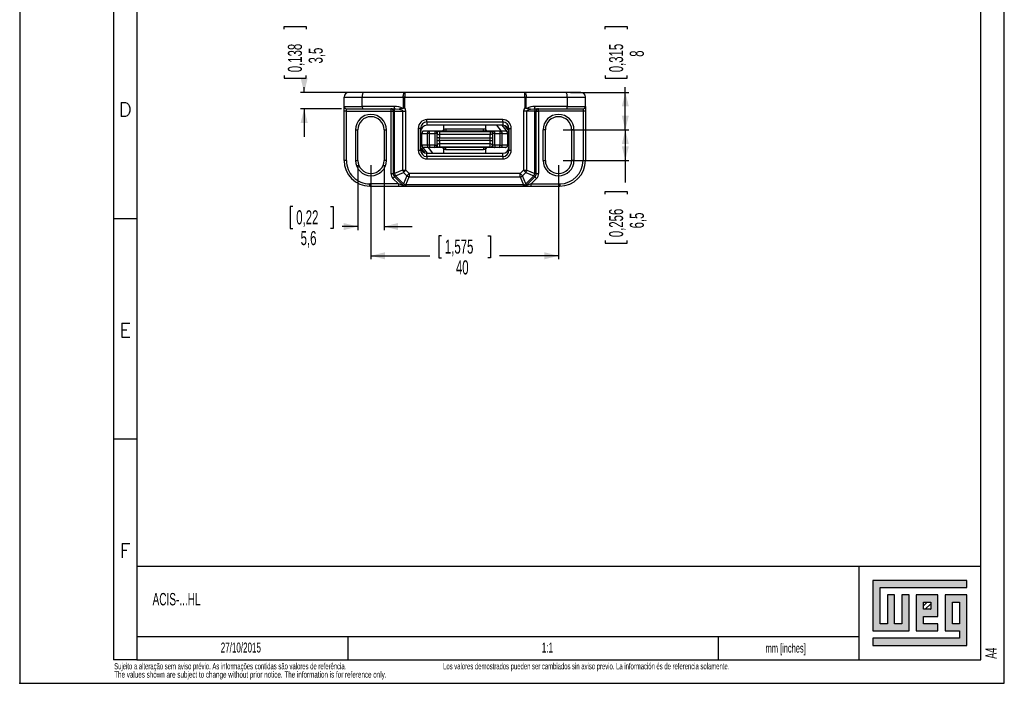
# Model space of a CAD drawing. Extents: x 0 to 210, y 0 to 297.
# Tile 1 of 2: x 0 to 210, y 0 to 141. Entities that reach past the tile are written whole.
import ezdxf

# ---------------------------------------------------------------- set-up
doc = ezdxf.new("R2010")
doc.units = 0
doc.header["$PDSIZE"] = -1
doc.layers.get('0').update_dxf_attribs({"linetype": 'CONTINUOUS'})
doc.styles.add('SLDTEXTSTYLE0', font='ROMANS')
doc.styles.add('SLDTEXTSTYLE1', font='TXT', dxfattribs={"width": 0.605})
doc.styles.add('SLDTEXTSTYLE2', font='TXT', dxfattribs={"width": 0.569583})
doc.dimstyles.new('SLDDIMSTYLE0', dxfattribs={"dimtxt": 3, "dimasz": 3, "dimexe": 0, "dimexo": 0.0625, "dimgap": 0.75, "dimtad": 0, "dimrnd": 1e-09, "dimzin": 12, "dimtxsty": 'SLDTEXTSTYLE1', "dimsah": 1, "dimcen": 0.09, "dimazin": 3, "dimtfac": 1, "dimtdec": 3, "dimtofl": 0, "dimtmove": 0, "dimatfit": 3, "dimtolj": 1, "dimtzin": 12})
doc.dimstyles.new('SLDDIMSTYLE2', dxfattribs={"dimtxt": 3, "dimasz": 3, "dimexe": 0, "dimexo": 0.0625, "dimgap": 0.75, "dimtad": 0, "dimrnd": 1e-09, "dimzin": 12, "dimtxsty": 'SLDTEXTSTYLE1', "dimsah": 1, "dimcen": 0.09, "dimazin": 3, "dimtfac": 1, "dimtdec": 3, "dimtmove": 0, "dimatfit": 3, "dimtolj": 1, "dimtzin": 12})

# ---------------------------------------------------------------- blocks, each defined once
blk = doc.blocks.new('SW_NOTE_0')
at = {"color": 0, "linetype": 'CONTINUOUS', "attachment_point": 1}
for s, insert, char_height, style in [('The values shown are subject to change without prior notice. The information is for reference only.', (0, -0.06), 1.3229, 'SLDTEXTSTYLE1'), ('Sujeito a alteração sem aviso prévio. As informações contidas são valores de referência.                                                           Los valores demostrados pueden ser cambiados sin aviso previo. La información és de referencia solamente.', (0, 1.71), 1.32292, 'SLDTEXTSTYLE2')]:
    blk.add_mtext(s, dxfattribs=dict(at, insert=insert, char_height=char_height, style=style))
blk = doc.blocks.new('_D_6')
at = {"color": 7, "linetype": 'CONTINUOUS'}
for p, q in [((72.12, 110.46), (72.12, 96.61)), ((77.72, 110.46), (77.72, 96.61)), ((58.27, 101.62), (57.71, 101.62)), ((57.71, 101.62), (57.71, 96.96)), ((66.26, 101.62), (66.83, 101.62)), ((66.83, 101.62), (66.83, 96.96)), ((57.71, 96.96), (58.27, 96.96)), ((66.83, 96.96), (66.26, 96.96)), ((72.12, 97.36), (68.75, 97.36)), ((77.72, 97.36), (83.72, 97.36))]:
    blk.add_line(p, q, dxfattribs=at)
for points in [[(72.12, 97.36), (69.12, 98.11), (69.12, 96.61)], [(77.72, 97.36), (80.72, 96.61), (80.72, 98.11)]]:
    blk.add_solid(points, dxfattribs=at)
at = {"color": 7, "linetype": 'CONTINUOUS', "char_height": 3, "attachment_point": 1, "style": 'SLDTEXTSTYLE1'}
for s, insert in [('0,22', (58.98, 100.82)), ('5,6', (59.92, 96.39))]:
    blk.add_mtext(s, dxfattribs=dict(at, insert=insert))
blk = doc.blocks.new('_D_7')
at = {"color": 7, "linetype": 'CONTINUOUS'}
for p, q in [((74.92, 110.46), (74.92, 90.37)), ((114.92, 110.46), (114.92, 90.37)), ((89.99, 95.38), (89.42, 95.38)), ((89.42, 95.38), (89.42, 90.72)), ((99.85, 95.38), (100.42, 95.38)), ((100.42, 95.38), (100.42, 90.72)), ((74.92, 91.12), (87.5, 91.12)), ((89.42, 90.72), (89.99, 90.72)), ((100.42, 90.72), (99.85, 90.72)), ((114.92, 91.12), (102.34, 91.12))]:
    blk.add_line(p, q, dxfattribs=at)
for points in [[(74.92, 91.12), (77.92, 90.37), (77.92, 91.87)], [(114.92, 91.12), (111.92, 91.87), (111.92, 90.37)]]:
    blk.add_solid(points, dxfattribs=at)
at = {"color": 7, "linetype": 'CONTINUOUS', "char_height": 3, "attachment_point": 1, "style": 'SLDTEXTSTYLE1'}
for s, insert in [('1,575', (90.69, 94.58)), ('40', (93.04, 90.15))]:
    blk.add_mtext(s, dxfattribs=dict(at, insert=insert))
blk = doc.blocks.new('_D_8')
at = {"color": 7, "linetype": 'CONTINUOUS'}
for p, q in [((56.4, 139.4), (56.4, 139.96)), ((56.4, 139.96), (61.07, 139.96)), ((61.07, 139.96), (61.07, 139.4)), ((56.4, 129.53), (56.4, 128.97)), ((56.4, 128.97), (61.07, 128.97)), ((61.07, 128.97), (61.07, 129.53)), ((60.67, 125.96), (60.67, 127.04)), ((72.38, 125.96), (59.92, 125.96)), ((68.67, 122.46), (59.92, 122.46)), ((60.67, 122.46), (60.67, 116.46))]:
    blk.add_line(p, q, dxfattribs=at)
for points in [[(60.67, 125.96), (61.42, 128.96), (59.92, 128.96)], [(60.67, 122.46), (59.92, 119.46), (61.42, 119.46)]]:
    blk.add_solid(points, dxfattribs=at)
at = {"color": 7, "linetype": 'CONTINUOUS', "char_height": 3, "attachment_point": 1, "rotation": 90, "style": 'SLDTEXTSTYLE1'}
for s, insert in [('0,138', (57.2, 130.24)), ('3,5', (61.63, 132.11))]:
    blk.add_mtext(s, dxfattribs=dict(at, insert=insert))
blk = doc.blocks.new('_D_9')
at = {"color": 7, "linetype": 'CONTINUOUS'}
for p, q in [((115.92, 117.96), (129.92, 117.96)), ((129.17, 117.96), (129.17, 111.46)), ((115.92, 111.46), (129.92, 111.46)), ((129.17, 111.46), (129.17, 106.73)), ((124.9, 104.24), (124.9, 104.81)), ((124.9, 104.81), (129.57, 104.81)), ((129.57, 104.81), (129.57, 104.24)), ((124.9, 94.38), (124.9, 93.81)), ((124.9, 93.81), (129.57, 93.81)), ((129.57, 93.81), (129.57, 94.38))]:
    blk.add_line(p, q, dxfattribs=at)
for points in [[(129.17, 117.96), (128.42, 114.96), (129.92, 114.96)], [(129.17, 111.46), (129.92, 114.46), (128.42, 114.46)]]:
    blk.add_solid(points, dxfattribs=at)
at = {"color": 7, "linetype": 'CONTINUOUS', "char_height": 3, "attachment_point": 1, "rotation": 90, "style": 'SLDTEXTSTYLE1'}
for s, insert in [('0,256', (125.7, 95.08)), ('6,5', (130.13, 96.96))]:
    blk.add_mtext(s, dxfattribs=dict(at, insert=insert))
blk = doc.blocks.new('_D_10')
at = {"color": 7, "linetype": 'CONTINUOUS'}
for p, q in [((124.9, 139.4), (124.9, 139.96)), ((124.9, 139.96), (129.57, 139.96)), ((129.57, 139.96), (129.57, 139.4)), ((124.9, 129.53), (124.9, 128.97)), ((124.9, 128.97), (129.57, 128.97)), ((129.57, 128.97), (129.57, 129.53)), ((129.17, 125.96), (129.17, 127.04)), ((117.46, 125.96), (129.92, 125.96)), ((129.17, 117.96), (129.17, 125.96)), ((115.92, 117.96), (129.92, 117.96))]:
    blk.add_line(p, q, dxfattribs=at)
for points in [[(129.17, 125.96), (128.42, 122.96), (129.92, 122.96)], [(129.17, 117.96), (129.92, 120.96), (128.42, 120.96)]]:
    blk.add_solid(points, dxfattribs=at)
at = {"color": 7, "linetype": 'CONTINUOUS', "char_height": 3, "attachment_point": 1, "rotation": 90, "style": 'SLDTEXTSTYLE1'}
for s, insert in [('0,315', (125.7, 130.24)), ('8', (130.13, 133.53))]:
    blk.add_mtext(s, dxfattribs=dict(at, insert=insert))

msp = doc.modelspace()

# ---------------------------------------------------------------- hatches: boundary and pattern name
at = {"linetype": 'CONTINUOUS'}
msp.add_hatch(color=7, dxfattribs=at).paths.add_polyline_path([(181.99, 21.93), (181.99, 11.15), (189.69, 11.15), (189.69, 18.85), (188.15, 18.85), (188.15, 12.69), (186.61, 12.69), (186.61, 18.85), (185.07, 18.85), (185.07, 12.69), (183.53, 12.69), (183.53, 20.39), (202.01, 20.39), (202.01, 21.93)], flags=0)
h = msp.add_hatch(color=7, dxfattribs=at)
h.paths.add_polyline_path([(181.99, 8.07), (202.01, 8.07), (202.01, 18.85), (197.39, 18.85), (197.39, 11.15), (200.47, 11.15), (200.47, 9.61), (181.99, 9.61)], flags=0)
h.paths.add_polyline_path([(198.93, 17.31), (200.47, 17.31), (200.47, 12.69), (198.93, 12.69)], flags=0)
h = msp.add_hatch(color=7, dxfattribs=at)
h.paths.add_polyline_path([(195.85, 12.69), (192.77, 12.69), (192.77, 14.23), (195.85, 14.23), (195.85, 18.85), (191.23, 18.85), (191.23, 11.15), (195.85, 11.15)], flags=0)
h.paths.add_polyline_path([(194.31, 15.77), (192.77, 15.77), (192.77, 17.31), (194.31, 17.31)], flags=0)
h = msp.add_hatch(dxfattribs=at)
h.set_pattern_fill('ANSI31', scale=0.25, style=0)
h.paths.add_polyline_path([(194.31, 15.77), (192.77, 15.77), (192.77, 17.31), (194.31, 17.31)], flags=0)

# ---------------------------------------------------------------- linework, layer by layer
at = {"color": 7, "linetype": 'CONTINUOUS'}
for p, q in [((0, 297), (0, 0)), ((210, 0), (210, 297)), ((20, 287), (20, 5)), ((25, 287), (25, 5)), ((205, 5), (205, 287)), ((69.17, 124.961), (73.052, 124.961)), ((69.17, 122.961), (69.17, 124.961)), ((73.377, 125.961), (70.17, 125.961)), ((73.052, 124.961), (81.812, 124.961)), ((73.052, 122.961), (73.052, 124.961)), ((82.137, 125.961), (73.377, 125.961)), ((82.137, 124.961), (81.812, 124.961)), ((81.812, 124.961), (81.812, 122.548)), ((107.703, 125.961), (82.137, 125.961)), ((82.137, 125.961), (82.137, 124.961)), ((82.137, 124.961), (107.703, 124.961)), ((82.137, 122.664), (82.137, 124.961)), ((107.703, 124.961), (107.703, 125.961)), ((116.462, 125.961), (107.703, 125.961)), ((107.703, 124.961), (107.703, 122.664)), ((107.703, 124.961), (108.027, 124.961)), ((108.027, 122.548), (108.027, 124.961)), ((108.027, 124.961), (116.787, 124.961)), ((119.67, 125.961), (116.462, 125.961)), ((116.787, 124.961), (116.787, 122.961)), ((116.787, 124.961), (120.67, 124.961)), ((120.67, 122.961), (120.67, 124.961)), ((69.17, 122.961), (73.052, 122.961)), ((69.17, 121.961), (69.17, 122.961)), ((69.17, 111.461), (69.17, 121.961)), ((69.67, 121.961), (69.17, 121.961)), ((69.67, 122.461), (73.215, 122.461)), ((69.67, 121.961), (69.67, 122.461)), ((69.67, 121.961), (79.17, 121.961)), ((69.67, 111.461), (69.67, 121.961)), ((79.925, 122.961), (73.052, 122.961)), ((73.215, 122.461), (80.088, 122.461)), ((79.17, 122.461), (79.17, 121.961)), ((79.17, 121.961), (79.67, 121.961)), ((79.17, 121.961), (79.17, 108.675)), ((79.963, 121.961), (79.67, 121.961)), ((79.67, 121.961), (79.67, 108.675)), ((79.963, 121.961), (81.677, 121.961)), ((79.963, 108.675), (79.963, 121.961)), ((80.088, 122.461), (80.903, 122.407)), ((81.677, 121.961), (81.677, 109.385)), ((81.677, 121.961), (82.384, 121.961)), ((81.812, 122.548), (81.7, 122.527)), ((82.137, 122.664), (81.812, 122.548)), ((82.384, 109.385), (82.384, 121.961)), ((107.455, 121.961), (107.455, 109.385)), ((108.163, 121.961), (107.455, 121.961)), ((108.027, 122.548), (107.703, 122.664)), ((108.139, 122.527), (108.027, 122.548)), ((108.163, 109.385), (108.163, 121.961)), ((109.877, 121.961), (108.163, 121.961)), ((108.936, 122.407), (109.751, 122.461)), ((109.751, 122.461), (116.624, 122.461)), ((109.877, 108.675), (109.877, 121.961)), ((110.17, 121.961), (109.877, 121.961)), ((116.787, 122.961), (109.914, 122.961)), ((110.17, 108.675), (110.17, 121.961)), ((110.17, 121.961), (110.67, 121.961)), ((110.67, 121.961), (110.67, 122.461)), ((110.67, 121.961), (110.67, 108.675)), ((120.17, 121.961), (110.67, 121.961)), ((116.624, 122.461), (120.17, 122.461)), ((116.787, 122.961), (120.67, 122.961)), ((120.17, 122.461), (120.17, 121.961)), ((120.67, 121.961), (120.17, 121.961)), ((120.17, 121.961), (120.17, 111.461)), ((120.67, 122.961), (120.67, 121.961)), ((120.67, 121.961), (120.67, 111.461)), ((103.02, 120.149), (86.82, 120.149)), ((86.82, 119.666), (86.82, 120.149)), ((103.02, 119.666), (103.02, 120.149)), ((71.62, 117.961), (71.62, 111.461)), ((71.62, 117.961), (72.12, 117.961)), ((72.12, 111.461), (72.12, 117.961)), ((77.72, 117.961), (77.72, 111.461)), ((77.72, 117.961), (78.22, 117.961)), ((78.22, 111.461), (78.22, 117.961)), ((85.02, 118.285), (85.02, 113.637)), ((85.52, 118.285), (85.02, 118.285)), ((85.52, 113.637), (85.52, 118.285)), ((86.271, 117.711), (86.22, 117.711)), ((87.403, 117.711), (86.271, 117.711)), ((86.82, 119.666), (103.02, 119.666)), ((86.82, 119.666), (86.82, 118.961)), ((87.403, 117.211), (87.403, 117.711)), ((88.52, 117.711), (87.403, 117.711)), ((88.52, 117.711), (88.52, 117.211)), ((89.52, 117.711), (88.592, 117.711)), ((100.32, 117.711), (89.52, 117.711)), ((89.52, 117.644), (89.52, 117.711)), ((89.52, 117.644), (89.52, 116.942)), ((89.52, 117.644), (100.32, 117.644)), ((90.42, 118.961), (90.42, 118.077)), ((99.42, 118.077), (99.42, 118.961)), ((101.247, 117.711), (100.32, 117.711)), ((100.32, 117.644), (100.32, 117.711)), ((100.32, 117.644), (100.32, 116.942)), ((101.32, 117.211), (101.32, 117.711)), ((102.436, 117.711), (101.32, 117.711)), ((102.436, 117.711), (102.436, 117.211)), ((103.569, 117.711), (102.436, 117.711)), ((103.02, 119.666), (103.02, 118.961)), ((103.62, 117.711), (103.569, 117.711)), ((104.32, 118.285), (104.32, 113.637)), ((104.32, 118.285), (104.82, 118.285)), ((104.82, 113.637), (104.82, 118.285)), ((111.62, 111.461), (111.62, 117.961)), ((112.12, 117.961), (111.62, 117.961)), ((112.12, 111.461), (112.12, 117.961)), ((117.72, 117.961), (117.72, 111.461)), ((118.22, 117.961), (117.72, 117.961)), ((118.22, 117.961), (118.22, 111.461)), ((85.788, 117.211), (85.72, 117.211)), ((85.72, 117.211), (85.72, 114.711)), ((85.788, 117.211), (86.92, 117.211)), ((85.788, 114.711), (85.788, 117.211)), ((87.403, 117.211), (86.92, 117.211)), ((86.92, 117.211), (86.92, 114.711)), ((87.403, 117.211), (88.52, 117.211)), ((87.403, 114.711), (87.403, 117.211)), ((89.02, 117.211), (88.52, 117.211)), ((88.52, 117.211), (88.52, 114.711)), ((89.02, 114.711), (89.02, 117.211)), ((89.52, 116.249), (89.02, 116.249)), ((89.02, 115.673), (89.52, 115.673)), ((89.52, 116.942), (89.52, 116.249)), ((100.32, 116.942), (89.52, 116.942)), ((89.52, 115.673), (89.52, 116.249)), ((89.52, 116.249), (100.32, 116.249)), ((89.52, 115.673), (89.52, 114.98)), ((100.32, 115.673), (89.52, 115.673)), ((100.32, 116.249), (100.32, 116.942)), ((100.32, 115.673), (100.32, 116.249)), ((100.32, 116.249), (100.82, 116.249)), ((100.32, 115.673), (100.82, 115.673)), ((100.32, 114.98), (100.32, 115.673)), ((101.32, 117.211), (100.82, 117.211)), ((100.82, 117.211), (100.82, 114.711)), ((101.32, 114.711), (101.32, 117.211)), ((101.32, 117.211), (102.436, 117.211)), ((102.919, 117.211), (102.436, 117.211)), ((102.436, 117.211), (102.436, 114.711)), ((102.919, 114.711), (102.919, 117.211)), ((102.919, 117.211), (104.051, 117.211)), ((104.051, 117.211), (104.051, 114.711)), ((104.12, 117.211), (104.051, 117.211)), ((104.12, 114.711), (104.12, 117.211)), ((85.02, 113.637), (85.52, 113.637)), ((85.72, 114.711), (85.788, 114.711)), ((86.92, 114.711), (85.788, 114.711)), ((86.271, 114.211), (86.22, 114.211)), ((87.403, 114.211), (86.271, 114.211)), ((87.403, 114.711), (86.92, 114.711)), ((88.52, 114.711), (87.403, 114.711)), ((87.403, 114.711), (87.403, 114.211)), ((88.52, 114.211), (87.403, 114.211)), ((88.52, 114.711), (89.02, 114.711)), ((88.52, 114.211), (88.52, 114.711)), ((89.52, 114.211), (88.592, 114.211)), ((100.32, 114.98), (89.52, 114.98)), ((89.52, 114.98), (89.52, 114.278)), ((89.52, 114.211), (89.52, 114.278)), ((100.32, 114.278), (89.52, 114.278)), ((100.32, 114.211), (89.52, 114.211)), ((90.42, 113.845), (90.42, 112.961)), ((90.92, 113.711), (90.92, 114.211)), ((98.92, 113.711), (90.92, 113.711)), ((98.92, 114.211), (98.92, 113.711)), ((99.42, 112.961), (99.42, 113.845)), ((100.32, 114.278), (100.32, 114.98)), ((100.32, 114.211), (100.32, 114.278)), ((101.247, 114.211), (100.32, 114.211)), ((101.32, 114.711), (100.82, 114.711)), ((102.436, 114.711), (101.32, 114.711)), ((101.32, 114.711), (101.32, 114.211)), ((102.436, 114.211), (101.32, 114.211)), ((102.436, 114.711), (102.919, 114.711)), ((102.436, 114.211), (102.436, 114.711)), ((103.569, 114.211), (102.436, 114.211)), ((104.051, 114.711), (102.919, 114.711)), ((103.62, 114.211), (103.569, 114.211)), ((104.051, 114.711), (104.12, 114.711)), ((104.32, 113.637), (104.82, 113.637)), ((69.67, 111.461), (69.17, 111.461)), ((71.62, 111.461), (72.12, 111.461)), ((78.22, 111.461), (77.72, 111.461)), ((86.82, 112.257), (86.82, 112.961)), ((103.02, 112.257), (86.82, 112.257)), ((86.82, 112.257), (86.82, 111.774)), ((86.82, 111.774), (103.02, 111.774)), ((103.02, 112.257), (103.02, 112.961)), ((103.02, 112.257), (103.02, 111.774)), ((111.62, 111.461), (112.12, 111.461)), ((118.22, 111.461), (117.72, 111.461)), ((120.17, 111.461), (120.67, 111.461)), ((81.677, 109.385), (79.963, 108.675)), ((81.677, 109.385), (82.384, 109.385)), ((82.384, 109.385), (81.884, 108.885)), ((83.094, 108.675), (82.384, 109.385)), ((107.455, 109.385), (106.745, 108.675)), ((107.455, 109.385), (108.163, 109.385)), ((107.955, 108.885), (107.455, 109.385)), ((108.163, 109.385), (109.877, 108.675)), ((79.17, 108.675), (79.67, 108.675)), ((79.609, 107.615), (79.963, 107.968)), ((80.763, 106.461), (79.609, 107.615)), ((79.67, 108.675), (79.963, 108.675)), ((80.17, 108.175), (79.963, 107.968)), ((79.963, 107.968), (81.677, 106.254)), ((80.17, 108.175), (81.884, 108.885)), ((81.884, 106.461), (80.17, 108.175)), ((81.884, 108.885), (82.594, 108.175)), ((82.594, 108.175), (81.884, 106.461)), ((82.384, 106.254), (83.094, 107.968)), ((82.594, 108.175), (83.094, 108.675)), ((106.745, 108.675), (83.094, 108.675)), ((83.094, 108.675), (83.094, 107.968)), ((83.094, 107.968), (106.745, 107.968)), ((106.745, 108.675), (107.245, 108.175)), ((106.745, 107.968), (106.745, 108.675)), ((106.745, 107.968), (107.455, 106.254)), ((107.955, 108.885), (107.245, 108.175)), ((107.955, 106.461), (107.245, 108.175)), ((107.955, 108.885), (109.67, 108.175)), ((107.955, 106.461), (109.67, 108.175)), ((109.877, 107.968), (108.163, 106.254)), ((110.23, 107.615), (109.077, 106.461)), ((109.67, 108.175), (109.877, 107.968)), ((109.877, 108.675), (110.17, 108.675)), ((109.877, 107.968), (110.23, 107.615)), ((110.17, 108.675), (110.67, 108.675)), ((80.763, 106.461), (74.67, 106.461)), ((74.67, 105.961), (74.67, 106.461)), ((74.67, 105.961), (80.763, 105.961)), ((81.604, 106.181), (80.763, 106.461)), ((80.763, 106.461), (80.763, 105.961)), ((80.763, 105.961), (81.884, 105.961)), ((81.677, 106.254), (81.604, 106.181)), ((81.884, 106.461), (81.677, 106.254)), ((81.884, 105.961), (82.148, 105.961)), ((107.455, 106.254), (82.384, 106.254)), ((82.384, 106.254), (82.384, 105.961)), ((82.384, 105.961), (107.455, 105.961)), ((107.455, 105.961), (107.455, 106.254)), ((107.455, 105.961), (107.955, 105.961)), ((107.955, 106.461), (108.163, 106.254)), ((107.955, 105.961), (109.077, 105.961)), ((108.236, 106.181), (108.163, 106.254)), ((109.077, 106.461), (108.236, 106.181)), ((109.077, 105.961), (109.077, 106.461)), ((109.077, 106.461), (115.17, 106.461)), ((109.077, 105.961), (115.17, 105.961)), ((115.17, 106.461), (115.17, 105.961)), ((25, 99), (20, 99)), ((25, 52), (20, 52)), ((25, 45), (25, 40)), ((25, 40), (25, 5)), ((25, 25), (205, 25)), ((179, 25), (179, 5)), ((202.01, 21.93), (181.99, 21.93)), ((181.99, 21.93), (181.99, 11.15)), ((202.01, 20.39), (202.01, 21.93)), ((183.53, 20.39), (202.01, 20.39)), ((183.53, 12.69), (183.53, 20.39)), ((186.61, 18.85), (185.07, 18.85)), ((185.07, 18.85), (185.07, 12.69)), ((186.61, 12.69), (186.61, 18.85)), ((189.69, 18.85), (188.15, 18.85)), ((188.15, 18.85), (188.15, 12.69)), ((189.69, 11.15), (189.69, 18.85)), ((195.85, 18.85), (191.23, 18.85)), ((191.23, 18.85), (191.23, 11.15)), ((192.77, 17.31), (194.31, 17.31)), ((192.77, 15.77), (192.77, 17.31)), ((194.31, 17.31), (194.31, 15.77)), ((195.85, 14.23), (195.85, 18.85)), ((202.01, 18.85), (197.39, 18.85)), ((197.39, 18.85), (197.39, 11.15)), ((198.93, 12.69), (198.93, 17.31)), ((198.93, 17.31), (200.47, 17.31)), ((200.47, 17.31), (200.47, 12.69)), ((202.01, 8.07), (202.01, 18.85)), ((194.31, 15.77), (192.77, 15.77)), ((185.07, 12.69), (183.53, 12.69)), ((188.15, 12.69), (186.61, 12.69)), ((192.77, 14.23), (195.85, 14.23)), ((192.77, 12.69), (192.77, 14.23)), ((195.85, 12.69), (192.77, 12.69)), ((195.85, 11.15), (195.85, 12.69)), ((200.47, 12.69), (198.93, 12.69)), ((181.99, 11.15), (189.69, 11.15)), ((191.23, 11.15), (195.85, 11.15)), ((197.39, 11.15), (200.47, 11.15)), ((200.47, 11.15), (200.47, 9.61)), ((25, 10), (59, 10)), ((59, 10), (179, 10)), ((70, 10), (70, 5)), ((149, 10), (149, 5)), ((181.99, 9.61), (181.99, 8.07)), ((200.47, 9.61), (181.99, 9.61)), ((181.99, 8.07), (202.01, 8.07)), ((25, 5), (20, 5)), ((25, 5), (205, 5)), ((0, 0), (210, 0))]:
    msp.add_line(p, q, dxfattribs=at)
at = {"color": 144, "linetype": 'CONTINUOUS'}
for p, q in [((103.02, 118.961), (86.82, 118.961)), ((90.92, 118.211), (90.92, 117.711)), ((90.92, 118.211), (98.92, 118.211)), ((98.92, 117.711), (98.92, 118.211)), ((104.32, 117.161), (102.92, 118.961)), ((85.52, 114.761), (86.92, 112.961)), ((86.82, 112.961), (103.02, 112.961))]:
    msp.add_line(p, q, dxfattribs=at)
at = {"color": 8, "linetype": 'CONTINUOUS'}
for p, q in [((101.71, 118.961), (102.682, 117.711)), ((85.72, 116.059), (85.52, 116.316)), ((104.12, 115.863), (104.32, 115.606)), ((88.129, 112.961), (87.157, 114.211))]:
    msp.add_line(p, q, dxfattribs=at)
at = {"color": 7, "linetype": 'CONTINUOUS', "flags": 128}
for points in [[(73.377, 125.961), (73.314, 125.942), (73.253, 125.885), (73.197, 125.793), (73.148, 125.668), (73.107, 125.517), (73.077, 125.344), (73.059, 125.156), (73.052, 124.961)], [(81.812, 124.961), (81.818, 125.156), (81.836, 125.344), (81.867, 125.517), (81.907, 125.668), (81.956, 125.793), (82.012, 125.885), (82.073, 125.942), (82.137, 125.961)], [(107.703, 125.961), (107.766, 125.942), (107.827, 125.885), (107.883, 125.793), (107.932, 125.668), (107.973, 125.517), (108.003, 125.344), (108.021, 125.156), (108.027, 124.961)], [(116.787, 124.961), (116.781, 125.156), (116.762, 125.344), (116.732, 125.517), (116.692, 125.668), (116.643, 125.793), (116.586, 125.885), (116.525, 125.942), (116.462, 125.961)], [(73.052, 122.961), (73.056, 122.864), (73.065, 122.77), (73.08, 122.683), (73.1, 122.608), (73.125, 122.545), (73.153, 122.499), (73.183, 122.471), (73.215, 122.461)], [(80.088, 122.461), (80.056, 122.471), (80.026, 122.499), (79.998, 122.545), (79.973, 122.608), (79.953, 122.683), (79.938, 122.77), (79.929, 122.864), (79.925, 122.961)], [(80.903, 122.407), (81.235, 122.324), (81.468, 122.223), (81.559, 122.161), (81.625, 122.095), (81.664, 122.028), (81.673, 121.995), (81.677, 121.961)], [(82.384, 121.961), (82.321, 122.323), (82.137, 122.664)], [(107.703, 122.664), (107.518, 122.323), (107.455, 121.961)], [(108.936, 122.407), (108.577, 122.462), (108.139, 122.528)], [(108.163, 121.961), (108.166, 121.995), (108.176, 122.028), (108.215, 122.095), (108.28, 122.161), (108.371, 122.223), (108.604, 122.324), (108.936, 122.407)], [(109.751, 122.461), (109.783, 122.471), (109.814, 122.499), (109.842, 122.545), (109.866, 122.608), (109.887, 122.683), (109.902, 122.77), (109.911, 122.864), (109.914, 122.961)], [(116.624, 122.461), (116.656, 122.471), (116.687, 122.499), (116.715, 122.545), (116.739, 122.608), (116.759, 122.683), (116.774, 122.77), (116.784, 122.864), (116.787, 122.961)], [(90.42, 118.077), (90.661, 118.178), (90.92, 118.211)], [(90.42, 118.077), (90.426, 118.034), (90.44, 118.004)], [(98.92, 118.211), (99.179, 118.178), (99.42, 118.077)], [(99.4, 118.004), (99.416, 118.044), (99.42, 118.077)], [(90.44, 113.918), (90.423, 113.879), (90.42, 113.845)], [(90.92, 113.711), (90.661, 113.745), (90.42, 113.845)], [(99.42, 113.845), (99.179, 113.745), (98.92, 113.711)], [(99.42, 113.845), (99.414, 113.888), (99.4, 113.918)], [(82.384, 105.961), (81.978, 106.023), (81.604, 106.181)], [(108.236, 106.181), (107.861, 106.023), (107.455, 105.961)]]:
    msp.add_lwpolyline(points, dxfattribs=at)
at = {"color": 8, "linetype": 'CONTINUOUS', "flags": 128}
for points in [[(90.44, 118.004), (90.276, 117.846), (90.189, 117.711)], [(99.65, 117.711), (99.564, 117.845), (99.4, 118.004)], [(90.44, 113.918), (90.275, 114.077), (90.189, 114.211)], [(99.4, 113.918), (99.563, 114.077), (99.65, 114.211)]]:
    msp.add_lwpolyline(points, dxfattribs=at)
at = {"color": 7, "linetype": 'CONTINUOUS'}
for centre, radius, start, end in [((70.17, 124.961), 1, 90, 180), ((119.67, 124.961), 1, 0, 90), ((69.67, 122.961), 0.5, 180, 270), ((79.17, 121.961), 0.5, 0, 90), ((79.521, 122.024), 0.446, 351.95053, 78.57825), ((80.058, 119.654), 3.31, 60.24792, 92.29296), ((90.464, 61.868), 61.289, 98.22114, 98.97498), ((109.781, 119.654), 3.31, 87.70757, 119.75156), ((110.319, 122.024), 0.446, 101.42175, 188.04947), ((110.67, 121.961), 0.5, 90, 180), ((120.17, 122.961), 0.5, 270, 0), ((74.92, 117.961), 3.3, 0, 180), ((74.92, 117.961), 2.8, 0, 180), ((86.855, 118.314), 1.835, 91.09403, 180.89192), ((102.991, 118.32), 1.829, 358.91828, 89.09578), ((114.92, 117.961), 3.3, 0, 180), ((114.92, 117.961), 2.8, 0, 180), ((86.868, 118.318), 1.349, 92.05124, 181.39052), ((86.22, 117.211), 0.5, 90, 180), ((86.279, 117.22), 0.492, 91.01019, 180.97576), ((87.412, 117.22), 0.492, 91.01019, 180.97576), ((88.52, 117.211), 0.5, 0, 90), ((88.537, 117.213), 0.498, 9.27899, 89.8959), ((89.503, 117.149), 0.496, 88.0672, 163.06253), ((88.836, 116.868), 1.966, 25.41445, 35.32178), ((101.004, 116.867), 1.966, 144.67871, 154.58466), ((100.336, 117.149), 0.496, 16.93833, 91.93194), ((101.302, 117.213), 0.498, 90.1041, 170.72101), ((101.32, 117.211), 0.5, 90, 180), ((102.427, 117.22), 0.492, 359.02424, 88.98981), ((102.972, 118.319), 1.348, 358.56637, 87.99187), ((103.56, 117.22), 0.492, 359.02424, 88.98981), ((103.62, 117.211), 0.5, 0, 90), ((89.496, 117.428), 0.487, 196.10838, 272.76189), ((100.343, 117.428), 0.487, 267.23811, 343.89162), ((86.848, 113.603), 1.829, 178.91828, 269.09578), ((86.867, 113.603), 1.348, 178.56637, 267.99187), ((86.22, 114.711), 0.5, 180, 270), ((86.279, 114.703), 0.492, 179.02424, 268.98981), ((87.412, 114.703), 0.492, 179.02424, 268.98981), ((88.52, 114.711), 0.5, 270, 0), ((88.537, 114.71), 0.498, 270.1041, 350.72101), ((89.496, 114.494), 0.487, 87.23811, 163.89162), ((89.503, 114.774), 0.496, 196.93833, 271.93194), ((88.835, 115.055), 1.966, 324.67903, 334.58459), ((101.003, 115.055), 1.966, 205.41437, 215.32212), ((100.343, 114.494), 0.487, 16.10838, 92.76189), ((100.336, 114.774), 0.496, 268.0672, 343.06253), ((101.302, 114.71), 0.498, 189.27899, 269.8959), ((101.32, 114.711), 0.5, 180, 270), ((102.427, 114.703), 0.492, 271.01019, 0.97576), ((102.985, 113.609), 1.835, 271.09403, 0.89192), ((102.971, 113.604), 1.349, 272.05124, 1.39052), ((103.56, 114.703), 0.492, 271.01019, 0.97576), ((103.62, 114.711), 0.5, 270, 0), ((74.67, 111.461), 5.5, 180, 270), ((74.67, 111.461), 5, 179.99933, 270.00067), ((74.92, 111.461), 3.3, 180, 0), ((74.92, 111.461), 2.8, 180, 0), ((114.92, 111.461), 3.3, 180, 0), ((114.92, 111.461), 2.8, 180, 0), ((115.17, 111.461), 5, 270, 0), ((115.17, 111.461), 5.5, 270, 0), ((83.102, 109.683), 1.456, 191.79193, 213.20807), ((106.737, 109.683), 1.456, 326.79193, 348.20807), ((80.667, 108.674), 1.497, 179.95171, 225.04829), ((80.67, 108.675), 1, 180, 225), ((81.388, 108.973), 1.456, 191.79193, 213.20807), ((83.392, 109.394), 1.456, 236.79193, 258.20807), ((106.448, 109.394), 1.456, 281.79193, 303.20807), ((108.451, 108.973), 1.456, 326.79193, 348.20807), ((109.17, 108.675), 1, 315, 0), ((109.173, 108.674), 1.497, 314.95171, 0.04829), ((81.915, 106.29), 0.33, 199.27253, 264.56287), ((82.384, 106.961), 1, 225, 270), ((82.681, 107.68), 1.456, 236.79193, 258.20807), ((107.158, 107.68), 1.456, 281.79193, 303.20807), ((107.455, 106.961), 1, 270, 315), ((107.924, 106.29), 0.33, 275.43726, 340.72807)]:
    msp.add_arc(centre, radius, start, end, dxfattribs=at)
at = {"color": 144, "linetype": 'CONTINUOUS'}
for centre, radius, start, end in [((86.847, 117.634), 1.328, 91.19277, 180.79317), ((102.99, 117.632), 1.329, 359.27202, 88.74203), ((86.849, 114.29), 1.329, 179.27202, 268.74203), ((102.992, 114.289), 1.328, 271.19277, 0.79317)]:
    msp.add_arc(centre, radius, start, end, dxfattribs=at)
at = {"color": 8, "linetype": 'CONTINUOUS'}
for centre, start, end in [((106.118, 120.404), 209.28631, 234.02076), ((83.721, 111.518), 29.28631, 54.02076)]:
    msp.add_arc(centre, 3.109, start, end, dxfattribs=at)
at = {"color": 7, "linetype": 'CONTINUOUS'}
msp.add_point((0, 0), dxfattribs=at)

# ---------------------------------------------------------------- block references
msp.add_blockref('SW_NOTE_0', (20.162, 2.59), dxfattribs=at)

# ---------------------------------------------------------------- texts
for s, insert, char_height, attachment_point, style in [('D', (22.501, 123.776), 3, 2, 'SLDTEXTSTYLE0'), ('E', (22.506, 76.776), 3, 2, 'SLDTEXTSTYLE0'), ('F', (22.482, 29.776), 3, 2, 'SLDTEXTSTYLE0'), ('ACIS-...HL', (28.345, 19.251), 2.6458, 1, 'SLDTEXTSTYLE1'), ('27/10/2015', (47.169, 8.677), 2.1167, 2, 'SLDTEXTSTYLE1'), ('1:1', (112.547, 8.677), 2.1167, 2, 'SLDTEXTSTYLE1'), ('mm [inches]', (159.088, 8.445), 1.9, 1, 'SLDTEXTSTYLE1')]:
    msp.add_mtext(s, dxfattribs=dict(at, insert=insert, char_height=char_height, attachment_point=attachment_point, style=style))
at = {"color": 7, "linetype": 'CONTINUOUS', "insert": (205.983, 5.232), "char_height": 2.3813, "attachment_point": 1, "rotation": 90, "style": 'SLDTEXTSTYLE1'}
msp.add_mtext('A4', dxfattribs=at)

# ---------------------------------------------------------------- dimensions: what is measured, and where the dimension line sits
at = {"color": 7, "linetype": 'CONTINUOUS'}
for base, p1, p2, dimstyle, picture, middle in [((60.668, 125.961), (69.67, 122.461), (73.377, 125.961), 'SLDDIMSTYLE2', '_D_8', (60.668, 134.465)), ((129.171, 125.961), (114.92, 117.961), (116.462, 125.961), 'SLDDIMSTYLE0', '_D_10', (129.171, 134.465)), ((129.171, 111.461), (114.92, 117.961), (114.92, 111.461), 'SLDDIMSTYLE0', '_D_9', (129.171, 99.311))]:
    dim = msp.add_linear_dim(base=base, p1=p1, p2=p2, angle=90, dimstyle=dimstyle, dxfattribs=at)
    dim.commit()
    dim.dimension.update_dxf_attribs({"geometry": picture, "text_midpoint": middle, "dimtype": 160})
for base, p1, p2, dimstyle, picture, middle in [((77.72, 97.356), (72.12, 111.461), (77.72, 111.461), 'SLDDIMSTYLE2', '_D_6', (62.267, 97.356)), ((114.92, 91.115), (74.92, 111.461), (114.92, 111.461), 'SLDDIMSTYLE0', '_D_7', (94.92, 91.115))]:
    dim = msp.add_linear_dim(base=base, p1=p1, p2=p2, dimstyle=dimstyle, dxfattribs=at)
    dim.commit()
    dim.dimension.update_dxf_attribs({"geometry": picture, "text_midpoint": middle, "dimtype": 160})

doc.saveas('drawing.dxf')
